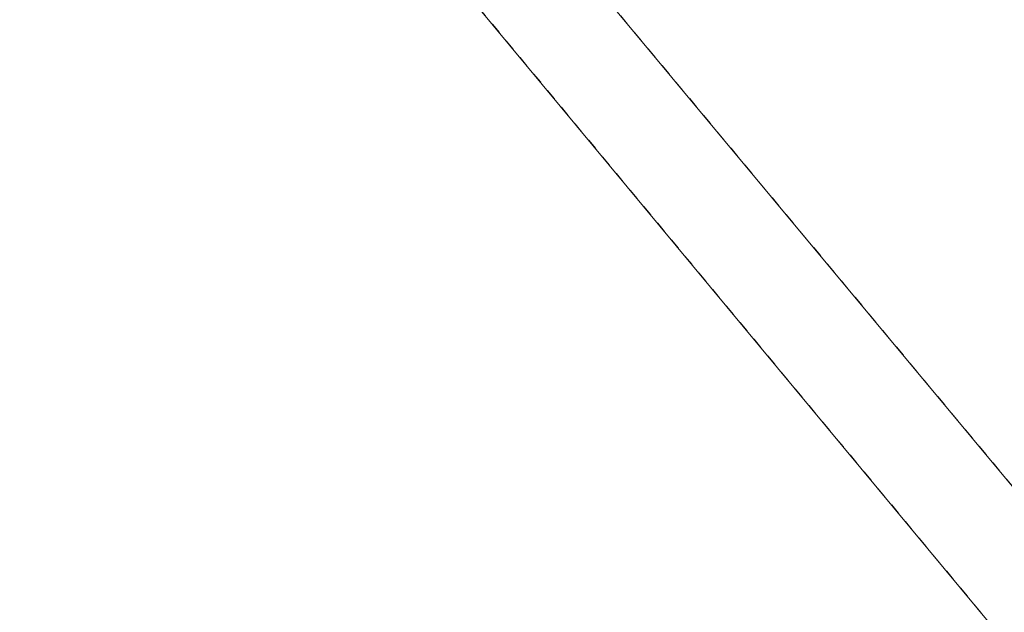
# Model space of a CAD drawing. Header units: millimetres. Extents: x 6505374 to 6517269, y 5595210 to 5612711.
# Tile 218 of 256: x 6513031 to 6513077, y 5610392 to 5610419. Entities that reach past the tile are written whole.
import ezdxf

# ---------------------------------------------------------------- set-up
doc = ezdxf.new("R2010")
doc.units = ezdxf.units.MM
doc.linetypes.add('EGBU01', pattern=[2, 0.5, -0.5, 0.5, -0.5])
doc.layers.add('Użytki gruntowe', color=96, linetype='Continuous', lineweight=0, true_color=0x008000)

msp = doc.modelspace()

# ---------------------------------------------------------------- linework, layer by layer
at = {"layer": 'Użytki gruntowe', "color": 7, "linetype": 'Continuous', "lineweight": 18, "true_color": 0xffffff, "flags": 128}
for points in [[(6513130.756, 5610333.261), (6513043.144, 5610438.572), (6513043.144, 5610438.572), (6513055.441, 5610451.601), (6513109.236, 5610489.684), (6513125.786, 5610501.737), (6513179.435, 5610548.884), (6513198.976, 5610609.699), (6513209.713, 5610618.866), (6513275.35, 5610537.785), (6513276.932, 5610535.831), (6513278.3, 5610534.14), (6513300.587, 5610506.6), (6513327.431, 5610473.44), (6513353.483, 5610441.256)], [(6512995.547, 5610379.264), (6513040.095, 5610434.746), (6513127.63, 5610329.208), (6513128.697, 5610327.922), (6513131.631, 5610324.382), (6513154.468, 5610296.832), (6513180.789, 5610265.103), (6513205.482, 5610235.327), (6513206.58, 5610234.003), (6513208.564, 5610231.611), (6513232.254, 5610203.055), (6513260.464, 5610169.051), (6513283.546, 5610141.21), (6513285.12, 5610139.312), (6513286.379, 5610137.794), (6513313.231, 5610105.42), (6513340.109, 5610073.01), (6513365.85, 5610041.973), (6513367.594, 5610039.87), (6513368.677, 5610038.564), (6513394.492, 5610007.449)]]:
    msp.add_lwpolyline(points, dxfattribs=at)
at = {"layer": 'Użytki gruntowe', "color": 96, "linetype": 'EGBU01', "lineweight": 18, "true_color": 0x008000, "flags": 128}
for points in [[(6513043.144, 5610438.572), (6513055.441, 5610451.601), (6513109.236, 5610489.684), (6513125.786, 5610501.737), (6513179.435, 5610548.884), (6513198.976, 5610609.699), (6513209.713, 5610618.866), (6513275.35, 5610537.785), (6513276.932, 5610535.831), (6513278.3, 5610534.14), (6513300.587, 5610506.6), (6513327.431, 5610473.44), (6513353.483, 5610441.256), (6513378.89, 5610409.873), (6513406.115, 5610376.237), (6513417.904, 5610361.672), (6513431.121, 5610345.351), (6513456.703, 5610313.745), (6513470.947, 5610296.145), (6513486.071, 5610277.459), (6513514.021, 5610242.94), (6513538.929, 5610212.166), (6513564.736, 5610180.276), (6513589.164, 5610150.101), (6513615.774, 5610117.226), (6513694.927, 5610019.444), (6513673.046, 5609987.425), (6513650.836, 5609954.942), (6513626.408, 5609919.199), (6513603.458, 5609885.629), (6513580.632, 5609852.217), (6513558.206, 5609819.408), (6513477.45, 5609916.489), (6513475.11, 5609919.302), (6513449.356, 5609950.261), (6513423.524, 5609981.322), (6513410.926, 5609996.461), (6513397.721, 5610012.332), (6513372.766, 5610042.326), (6513370.958, 5610044.499), (6513368.884, 5610046.993), (6513343.266, 5610077.794), (6513330.531, 5610093.106), (6513316.69, 5610109.748), (6513290.75, 5610140.926), (6513288.812, 5610143.256), (6513287.578, 5610144.738), (6513276.351, 5610158.233), (6513264.105, 5610172.956), (6513236.041, 5610206.697), (6513211.104, 5610236.668), (6513209.513, 5610238.581), (6513207.677, 5610240.788), (6513184.288, 5610268.9), (6513158.269, 5610300.174), (6513134.125, 5610329.21), (6513132.467, 5610331.204), (6513130.756, 5610333.261), (6513043.144, 5610438.572)], [(6512879.73, 5610184.871), (6512859.377, 5610197.71), (6512914.051, 5610263.281), (6512952.25, 5610321.069), (6512995.547, 5610379.264), (6513040.095, 5610434.746), (6513127.63, 5610329.208), (6513128.697, 5610327.922), (6513131.631, 5610324.382), (6513154.468, 5610296.832), (6513180.789, 5610265.103), (6513205.482, 5610235.327), (6513206.58, 5610234.003), (6513208.564, 5610231.611), (6513232.254, 5610203.055), (6513260.464, 5610169.051), (6513283.546, 5610141.21), (6513285.12, 5610139.312), (6513286.379, 5610137.794), (6513313.231, 5610105.42), (6513340.109, 5610073.01), (6513365.85, 5610041.973), (6513367.594, 5610039.87), (6513368.677, 5610038.564), (6513394.492, 5610007.449), (6513419.882, 5609976.827), (6513445.37, 5609946.093), (6513469.051, 5609917.541), (6513470.76, 5609915.48), (6513474.161, 5609911.379), (6513554.693, 5609814.281), (6513532.257, 5609781.452), (6513509.01, 5609747.448), (6513483.626, 5609710.301), (6513470.795, 5609691.531), (6513393.62, 5609704.527), (6513376.743, 5609708.152), (6513347.891, 5609714.354), (6513328.71, 5609726.602), (6513323.929, 5609733.189), (6513317.391, 5609742.209), (6513304.247, 5609778.651), (6513295.337, 5609786.473), (6513256.134, 5609820.905), (6513219.55, 5609853.02), (6513179.116, 5609888.525), (6513148.301, 5609915.585), (6513143.105, 5609923.04), (6513115.975, 5609962.015), (6513090.864, 5609998.083), (6513076.943, 5610018.087), (6513062.008, 5610032.279), (6513058.163, 5610035.929), (6513025.314, 5610056.695), (6512970.816, 5610091.135), (6512968.08, 5610092.863), (6512966.743, 5610094.256), (6512879.73, 5610184.871)]]:
    msp.add_lwpolyline(points, close=True, dxfattribs=at)

doc.saveas('drawing.dxf')
